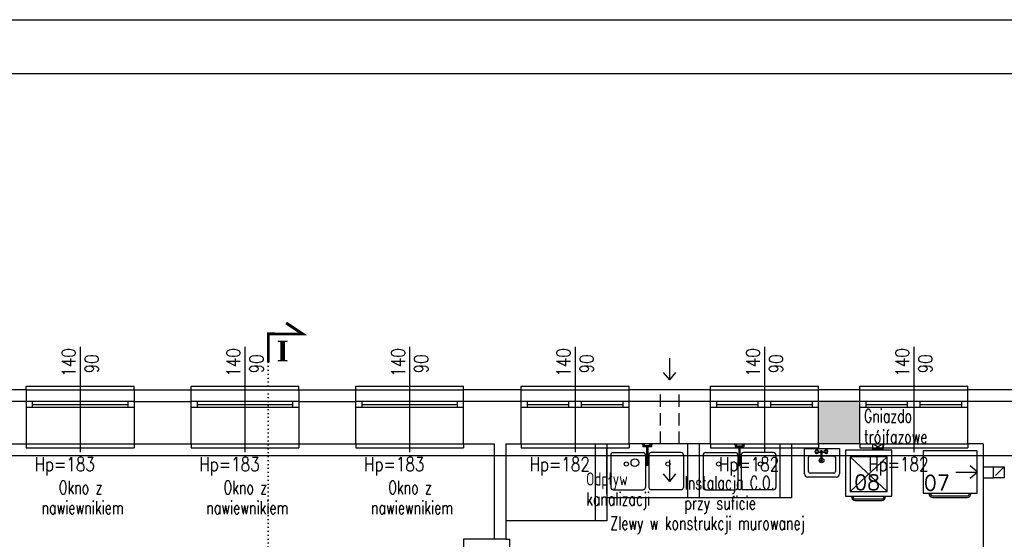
# Model space of a CAD drawing. Header units: millimetres. Extents: x 31969 to 285678, y -69766 to -1123.
# Tile 68 of 102: x 141825 to 143105, y -6386 to -5711. Entities that reach past the tile are written whole.
import ezdxf
from ezdxf.enums import TextEntityAlignment as Align
from ezdxf.lldxf.tags import DXFTag

# ---------------------------------------------------------------- set-up
doc = ezdxf.new("R2010")
doc.units = ezdxf.units.MM
doc.linetypes.add('DOT', pattern=[0.25, 0, -0.25])
doc.linetypes.add('KRE_16_8', pattern=[24, 16, -8])
for name, color, linetype in [('a-biblioteka', 251, 'Continuous'), ('a-izolacja 1', 3, 'Continuous'), ('a-opis 1', 3, 'Continuous'), ('a-opis 2', 1, 'Continuous'), ('a-opis stolarki 1', 3, 'Continuous'), ('a-opis technologii 1', 5, 'Continuous'), ('a-przekrój 1', 3, 'Continuous'), ('a-stolarka okienna', 3, 'Continuous'), ('a-szkło', 4, 'Continuous'), ('a-szraf', 252, 'Continuous'), ('a-wentylacja', 3, 'Continuous'), ('a-ściany istniejące murowane', 6, 'Continuous')]:
    doc.layers.add(name, color=color, linetype=linetype)
doc.styles.add('RS01507', font='romans.shx', dxfattribs={"width": 0.7, "height": 0.15})
doc.styles.add('STYLE2', font='timesbd.ttf')
doc.styles.add('WYMIAR', font='romans.shx', dxfattribs={"width": 0.8})
tags = doc.linetypes.add('DASHED', pattern=[0.75, 0.5, -0.25]).pattern_tags.tags
tags[6:7] = [DXFTag(74, 4), DXFTag(75, 0), DXFTag(340, '0'), DXFTag(46, 1.0), DXFTag(50, 0.0), DXFTag(44, 0.0), DXFTag(45, 0.0)]
tags[4:5] = [DXFTag(74, 4), DXFTag(75, 0), DXFTag(340, '0'), DXFTag(46, 1.0), DXFTag(50, 0.0), DXFTag(44, 0.0), DXFTag(45, 0.0)]

# ---------------------------------------------------------------- blocks, each defined once
blk = doc.blocks.new('A$C4F84698C')
at = {"layer": 'a-biblioteka'}
for p, q in [((1.4, 9.1), (1.7, 13)), ((3.4, 9.1), (3.1, 13)), ((1.7, 3.8), (1.4, 7.7)), ((2.4, 9.1), (13.8, 9.1)), ((2.4, 7.7), (13.8, 7.7)), ((3.1, 3.8), (3.4, 7.7)), ((13.8, 9.4), (14.5, 9.4)), ((13.8, 7.4), (14.5, 7.4))]:
    blk.add_line(p, q, dxfattribs=at)
for points in [[(13.1, 7.7, 0.009141), (13.1, 7.7, 0.100796), (13.4, 7.5, 0.104546), (13.8, 7.4, 0.104546), (14.1, 7.5, 0.100796), (14.4, 7.7, 0.095911), (14.6, 8, 0.09272), (14.7, 8.4, 0.09272), (14.6, 8.8, 0.095911), (14.4, 9.1, 0.100796), (14.1, 9.3, 0.104546), (13.8, 9.4, 0.104546), (13.4, 9.3, 0.100796), (13.1, 9.1, 0.009141), (13.1, 9.1, 0.09272)], [(13.8, 7.7, 0.104546), (14, 7.8, 0.100796), (14.2, 7.9, 0.095911), (14.3, 8.1, 0.09272), (14.4, 8.4, 0.09272), (14.3, 8.7, 0.095911), (14.2, 8.9, 0.100796), (14, 9, 0.104546), (13.8, 9.1, 0.104546)], [(14.5, 7.4, 0.104546), (14.8, 7.5, 0.100796), (15.1, 7.7, 0.095911), (15.3, 8, 0.09272), (15.4, 8.4, 0.09272), (15.3, 8.8, 0.095911), (15.1, 9.1, 0.100796), (14.8, 9.3, 0.104546), (14.5, 9.4, 0.104546)]]:
    blk.add_lwpolyline(points, format="xyb", dxfattribs=at)
for centre in [(2.4, 14.4), (2.4, 2.4)]:
    blk.add_circle(centre, 1.6, dxfattribs=at)
for centre, radius, start, end in [((2.4, 14.4), 2.4, 288.4795, 251.5205), ((2.4, 2.4), 2.4, 108.4795, 71.5205), ((2.4, 8.4), 1.2, 34.5181, 325.4819), ((2.4, 8.4), 0.68, 90, 270)]:
    blk.add_arc(centre, radius, start, end, dxfattribs=at)

msp = doc.modelspace()

# ---------------------------------------------------------------- hatches: boundary and pattern name
at = {"layer": 'a-szraf', "ltscale": 0.9}
h = msp.add_hatch(color=254, dxfattribs=at)
h.dxf.hatch_style = 1
h.paths.add_polyline_path([(142917.07, -6206.86), (142863.07, -6206.86), (142863.07, -6261.86), (142917.07, -6261.86)])

# ---------------------------------------------------------------- linework, layer by layer
at = {"layer": 'a-biblioteka', "ltscale": 100}
for p, q in [((142573.07, -6261.86), (142573.07, -6361.86)), ((142588.07, -6261.86), (142588.07, -6361.86)), ((142693.07, -6261.86), (142693.07, -6331.86)), ((142708.07, -6261.86), (142708.07, -6331.86)), ((142813.07, -6261.86), (142813.07, -6331.86)), ((142828.07, -6261.86), (142828.07, -6331.86)), ((142933.84, -6269.1), (142946.95, -6261.86)), ((142933.84, -6261.86), (142946.95, -6269.1)), ((142844.99, -6267.95), (142890.38, -6267.95)), ((142844.99, -6300.96), (142844.99, -6267.95)), ((142850.15, -6297.87), (142850.15, -6279.3)), ((142852.21, -6277.24), (142883.16, -6277.24)), ((142885.22, -6279.3), (142885.22, -6297.87)), ((142890.38, -6267.95), (142890.38, -6300.96)), ((142886.26, -6305.09), (142849.12, -6305.09)), ((142883.16, -6299.93), (142852.21, -6299.93)), ((142828.07, -6331.86), (142588.07, -6331.86)), ((142588.07, -6361.86), (142457.07, -6361.86))]:
    msp.add_line(p, q, dxfattribs=at)
at = {"layer": 'a-biblioteka'}
for p, q in [((142588.07, -6326.86), (142588.07, -6266.86)), ((142634.93, -6263.05), (142634.93, -6265.69)), ((142646.29, -6265.69), (142634.93, -6265.69)), ((142636.29, -6263.05), (142636.29, -6264.33)), ((142644.93, -6264.33), (142636.29, -6264.33)), ((142639.93, -6265.69), (142639.93, -6288.52)), ((142641.29, -6265.69), (142641.29, -6288.52)), ((142644.93, -6263.05), (142644.93, -6264.33)), ((142646.29, -6263.05), (142646.29, -6265.69)), ((142754.85, -6263.05), (142754.85, -6265.69)), ((142754.85, -6265.69), (142766.21, -6265.69)), ((142756.21, -6263.05), (142756.21, -6264.33)), ((142756.21, -6264.33), (142764.85, -6264.33)), ((142759.85, -6265.69), (142759.85, -6288.52)), ((142761.21, -6265.69), (142761.21, -6288.52)), ((142764.85, -6263.05), (142764.85, -6264.33)), ((142766.21, -6263.05), (142766.21, -6265.69)), ((142593.32, -6276.3), (142593.32, -6318.4)), ((142596.32, -6273.3), (142635.32, -6273.3)), ((142638.32, -6276.3), (142638.32, -6318.4)), ((142642.83, -6276.3), (142642.83, -6318.4)), ((142684.83, -6273.3), (142645.83, -6273.3)), ((142687.83, -6276.3), (142687.83, -6318.4)), ((142713.32, -6276.3), (142713.32, -6318.4)), ((142716.32, -6273.3), (142755.32, -6273.3)), ((142758.32, -6276.3), (142758.32, -6318.4)), ((142762.83, -6276.3), (142762.83, -6318.4)), ((142804.83, -6273.3), (142765.83, -6273.3)), ((142807.83, -6276.3), (142807.83, -6318.4)), ((142958.4, -6269.89), (142898.4, -6269.89)), ((142898.4, -6269.89), (142898.4, -6329.89)), ((142904.4, -6323.89), (142952.4, -6278.89)), ((142904.4, -6278.89), (142952.4, -6323.89)), ((142952.4, -6278.89), (142904.4, -6278.89)), ((142904.4, -6278.89), (142904.4, -6323.89)), ((142952.4, -6323.89), (142952.4, -6278.89)), ((142958.4, -6329.89), (142958.4, -6269.89)), ((143069.22, -6271.02), (142999.22, -6271.02)), ((142999.22, -6271.02), (142999.22, -6326.02)), ((143069.22, -6326.02), (143069.22, -6271.02)), ((142639.61, -6288.52), (142639.61, -6289.23)), ((142641.61, -6288.52), (142641.61, -6289.23)), ((142759.53, -6288.52), (142759.53, -6289.23)), ((142761.53, -6288.52), (142761.53, -6289.23)), ((142596.32, -6321.4), (142635.32, -6321.4)), ((142684.83, -6321.4), (142645.83, -6321.4)), ((142716.32, -6321.4), (142755.32, -6321.4)), ((142804.83, -6321.4), (142765.83, -6321.4)), ((142898.4, -6329.89), (142958.4, -6329.89)), ((142904.4, -6323.89), (142952.4, -6323.89)), ((142905.94, -6330.39), (142905.94, -6329.89)), ((142950.4, -6330.39), (142950.4, -6329.89)), ((142999.22, -6326.02), (143069.22, -6326.02)), ((143006.77, -6326.52), (143006.77, -6326.02)), ((143011.77, -6329.52), (143056.23, -6329.52)), ((143011.77, -6331.52), (143056.23, -6331.52)), ((143061.23, -6326.52), (143061.23, -6326.02)), ((142910.94, -6333.39), (142945.4, -6333.39)), ((142910.94, -6335.39), (142945.4, -6335.39))]:
    msp.add_line(p, q, dxfattribs=at)
at = {"layer": 'a-biblioteka', "ltscale": 100}
msp.add_lwpolyline([(142946.95, -6261.86), (142946.95, -6269.1), (142933.84, -6269.1), (142933.84, -6261.86)], close=True, dxfattribs=at)
at = {"layer": 'a-biblioteka'}
for points in [[(142641.29, -6287.84, -0.0091413), (142641.32, -6287.86, -0.1007965), (142641.54, -6288.17, -0.104546), (142641.61, -6288.52, -0.104546), (142641.54, -6288.88, -0.1007965), (142641.32, -6289.18, -0.0959107), (142641, -6289.39, -0.0927204), (142640.61, -6289.46, -0.0927204), (142640.23, -6289.39, -0.0959107), (142639.9, -6289.18, -0.1007965), (142639.69, -6288.88, -0.104546), (142639.61, -6288.52, -0.104546), (142639.69, -6288.17, -0.1007965), (142639.9, -6287.86, -0.0091413), (142639.93, -6287.84, -0.0927204)], [(142641.61, -6289.23, -0.104546), (142641.54, -6289.58, -0.1007965), (142641.32, -6289.89, -0.0959107), (142641, -6290.09, -0.0927204), (142640.61, -6290.16, -0.0927204), (142640.23, -6290.09, -0.0959107), (142639.9, -6289.89, -0.1007965), (142639.69, -6289.58, -0.104546), (142639.61, -6289.23, -0.104546)], [(142641.29, -6288.52, -0.104546), (142641.24, -6288.75, -0.1007965), (142641.1, -6288.95, -0.0959107), (142640.88, -6289.09, -0.0927204), (142640.61, -6289.14, -0.0927204), (142640.34, -6289.09, -0.0959107), (142640.12, -6288.95, -0.1007965), (142639.98, -6288.75, -0.104546), (142639.93, -6288.52, -0.104546)], [(142759.85, -6287.84, 0.0091413), (142759.83, -6287.86, 0.1007965), (142759.61, -6288.17, 0.104546), (142759.53, -6288.52, 0.104546), (142759.61, -6288.88, 0.1007965), (142759.83, -6289.18, 0.0959107), (142760.15, -6289.39, 0.0927204), (142760.53, -6289.46, 0.0927204), (142760.92, -6289.39, 0.0959107), (142761.24, -6289.18, 0.1007965), (142761.46, -6288.88, 0.104546), (142761.53, -6288.52, 0.104546), (142761.46, -6288.17, 0.1007965), (142761.24, -6287.86, 0.0091413), (142761.21, -6287.84, 0.0927204)], [(142759.53, -6289.23, 0.104546), (142759.61, -6289.58, 0.1007965), (142759.83, -6289.89, 0.0959107), (142760.15, -6290.09, 0.0927204), (142760.53, -6290.16, 0.0927204), (142760.92, -6290.09, 0.0959107), (142761.24, -6289.89, 0.1007965), (142761.46, -6289.58, 0.104546), (142761.53, -6289.23, 0.104546)], [(142759.85, -6288.52, 0.104546), (142759.9, -6288.75, 0.1007965), (142760.04, -6288.95, 0.0959107), (142760.26, -6289.09, 0.0927204), (142760.53, -6289.14, 0.0927204), (142760.8, -6289.09, 0.0959107), (142761.02, -6288.95, 0.1007965), (142761.16, -6288.75, 0.104546), (142761.21, -6288.52, 0.104546)]]:
    msp.add_lwpolyline(points, format="xyb", dxfattribs=at)
for centre in [(142613.46, -6288.06), (142667.68, -6288.06), (142733.46, -6288.06), (142787.68, -6288.06)]:
    msp.add_circle(centre, 2.7, dxfattribs=at)
at = {"layer": 'a-biblioteka', "ltscale": 100}
msp.add_circle((142867.16, -6283.49), 3, dxfattribs=at)
at = {"layer": 'a-biblioteka'}
for centre, radius, start, end in [((142635.61, -6260.64), 2.5, 218.2213, 321.7787), ((142645.61, -6260.64), 2.5, 218.2213, 321.7787), ((142755.53, -6260.64), 2.5, 218.2213, 321.7787), ((142765.53, -6260.64), 2.5, 218.2213, 321.7787), ((142596.32, -6276.3), 3, 90, 180), ((142635.32, -6276.3), 3, 0, 90), ((142645.83, -6276.3), 3, 90, 180), ((142684.83, -6276.3), 3, 0, 90), ((142716.32, -6276.3), 3, 90, 180), ((142755.32, -6276.3), 3, 0, 90), ((142765.83, -6276.3), 3, 90, 180), ((142804.83, -6276.3), 3, 0, 90), ((142596.32, -6318.4), 3, 180, 270), ((142635.32, -6318.4), 3, 270, 0), ((142645.83, -6318.4), 3, 180, 270), ((142684.83, -6318.4), 3, 270, 0), ((142716.32, -6318.4), 3, 180, 270), ((142755.32, -6318.4), 3, 270, 0), ((142765.83, -6318.4), 3, 180, 270), ((142804.83, -6318.4), 3, 270, 0), ((142910.94, -6330.39), 5, 180, 270), ((142910.94, -6330.39), 3, 170.40593, 270), ((142945.4, -6330.39), 3, 270, 9.59407), ((142945.4, -6330.39), 5, 270, 0), ((143011.77, -6326.52), 5, 180, 270), ((143011.77, -6326.52), 3, 170.40593, 270), ((143056.23, -6326.52), 3, 270, 9.59407), ((143056.23, -6326.52), 5, 270, 0)]:
    msp.add_arc(centre, radius, start, end, dxfattribs=at)
at = {"layer": 'a-biblioteka', "ltscale": 100}
for centre, radius, start, end in [((142852.21, -6279.3), 2.06, 90, 180), ((142883.16, -6279.3), 2.06, 0, 90), ((142849.12, -6300.96), 4.13, 180, 270), ((142852.21, -6297.87), 2.06, 180, 270), ((142883.16, -6297.87), 2.06, 270, 0), ((142886.26, -6300.96), 4.13, 270, 0)]:
    msp.add_arc(centre, radius, start, end, dxfattribs=at)
at = {"layer": 'a-izolacja 1'}
for p, q in [((141834.07, -6206.86), (141726.07, -6206.86)), ((141974.07, -6206.86), (142048.07, -6206.86)), ((142188.07, -6206.86), (142262.07, -6206.86)), ((142477.07, -6206.86), (142402.07, -6206.86)), ((142723.07, -6206.86), (142617.07, -6206.86)), ((142917.07, -6206.86), (142863.07, -6206.86)), ((143295.35, -6206.86), (143057.07, -6206.86))]:
    msp.add_line(p, q, dxfattribs=at)
at = {"layer": 'a-opis 1', "linetype": 'DOT', "ltscale": 20}
msp.add_line((142148.48, -6155.97), (142148.5, -7152.57), dxfattribs=at)
at = {"layer": 'a-opis 2', "ltscale": 2}
for points in [[(144793.33, -8680.89), (139893.33, -8680.89), (139893.33, -5710.89), (144793.33, -5710.89)], [(140143.33, -5780.89), (144723.33, -5780.89), (144723.33, -8610.89), (140143.33, -8610.89)]]:
    msp.add_lwpolyline(points, close=True, dxfattribs=at)
at = {"layer": 'a-opis 2', "const_width": 3.74}
msp.add_lwpolyline([(142148.48, -6155.97), (142148.5, -6119.09), (142193.01, -6119.12), (142171.65, -6104.88)], dxfattribs=at)
at = {"layer": 'a-opis stolarki 1'}
for p, q in [((141904.07, -6135.65), (141904.07, -6272.78)), ((142118.07, -6135.65), (142118.07, -6272.78)), ((142332.07, -6135.65), (142332.07, -6272.78)), ((142547.07, -6135.65), (142547.07, -6272.78)), ((142793.07, -6135.65), (142793.07, -6272.78)), ((142987.07, -6135.65), (142987.07, -6272.78))]:
    msp.add_line(p, q, dxfattribs=at)
at = {"layer": 'a-przekrój 1', "ltscale": 100}
msp.add_circle((142624.64, -6286.38), 5, dxfattribs=at)
at = {"layer": 'a-stolarka okienna', "ltscale": 40}
for p, q in [((141834.07, -6191.86), (141834.07, -6186.86)), ((141834.07, -6186.86), (141974.07, -6186.86)), ((141974.07, -6191.86), (141974.07, -6186.86)), ((142048.07, -6191.86), (142048.07, -6186.86)), ((142048.07, -6186.86), (142188.07, -6186.86)), ((142188.07, -6191.86), (142188.07, -6186.86)), ((142262.07, -6191.86), (142262.07, -6186.86)), ((142262.07, -6186.86), (142402.07, -6186.86)), ((142402.07, -6191.86), (142402.07, -6186.86)), ((142477.07, -6191.86), (142477.07, -6186.86)), ((142477.07, -6186.86), (142617.07, -6186.86)), ((142617.07, -6191.86), (142617.07, -6186.86)), ((142723.07, -6191.86), (142723.07, -6186.86)), ((142723.07, -6186.86), (142863.07, -6186.86)), ((142863.07, -6191.86), (142863.07, -6186.86)), ((142917.07, -6191.86), (142917.07, -6186.86)), ((142917.07, -6186.86), (143057.07, -6186.86)), ((143057.07, -6191.86), (143057.07, -6186.86)), ((141834.07, -6261.86), (141834.07, -6266.86)), ((141834.07, -6266.86), (141974.07, -6266.86)), ((141974.07, -6261.86), (141974.07, -6266.86)), ((142048.07, -6261.86), (142048.07, -6266.86)), ((142048.07, -6266.86), (142188.07, -6266.86)), ((142188.07, -6261.86), (142188.07, -6266.86)), ((142262.07, -6261.86), (142262.07, -6266.86)), ((142262.07, -6266.86), (142402.07, -6266.86)), ((142402.07, -6261.86), (142402.07, -6266.86)), ((142477.07, -6261.86), (142477.07, -6266.86)), ((142477.07, -6266.86), (142617.07, -6266.86)), ((142617.07, -6261.86), (142617.07, -6266.86)), ((142723.07, -6261.86), (142723.07, -6266.86)), ((142723.07, -6266.86), (142863.07, -6266.86)), ((142863.07, -6261.86), (142863.07, -6266.86)), ((142917.07, -6261.86), (142917.07, -6266.86)), ((142917.07, -6266.86), (143057.07, -6266.86)), ((143057.07, -6261.86), (143057.07, -6266.86)), ((142442.07, -6385.86), (142402.07, -6385.86)), ((142402.07, -6385.86), (142402.07, -6770.86)), ((142457.07, -6385.86), (142462.07, -6385.86)), ((142462.07, -6510.86), (142462.07, -6385.86))]:
    msp.add_line(p, q, dxfattribs=at)
at = {"layer": 'a-stolarka okienna', "linetype": 'DASHED', "lineweight": 25, "ltscale": 20}
for p, q in [((141834.07, -6191.86), (141974.07, -6191.86)), ((142048.07, -6191.86), (142188.07, -6191.86)), ((142262.07, -6191.86), (142402.07, -6191.86)), ((142477.07, -6191.86), (142617.07, -6191.86)), ((142723.07, -6191.86), (142863.07, -6191.86)), ((142917.07, -6191.86), (143057.07, -6191.86)), ((141834.07, -6261.86), (141974.07, -6261.86)), ((142048.07, -6261.86), (142188.07, -6261.86)), ((142262.07, -6261.86), (142402.07, -6261.86)), ((142477.07, -6261.86), (142617.07, -6261.86)), ((142723.07, -6261.86), (142863.07, -6261.86)), ((142917.07, -6261.86), (143057.07, -6261.86))]:
    msp.add_line(p, q, dxfattribs=at)
at = {"layer": 'a-stolarka okienna'}
for p, q in [((141974.07, -6206.86), (141834.07, -6206.86)), ((141974.07, -6214.86), (141834.3, -6214.86)), ((141842.3, -6214.86), (141842.3, -6206.86)), ((141966.3, -6214.86), (141966.3, -6206.86)), ((142188.07, -6206.86), (142048.07, -6206.86)), ((142188.07, -6214.86), (142048.3, -6214.86)), ((142056.3, -6214.86), (142056.3, -6206.86)), ((142180.3, -6214.86), (142180.3, -6206.86)), ((142402.07, -6206.86), (142262.07, -6206.86)), ((142402.07, -6214.86), (142262.3, -6214.86)), ((142270.3, -6214.86), (142270.3, -6206.86)), ((142394.3, -6214.86), (142394.3, -6206.86)), ((142617.07, -6206.86), (142477.07, -6206.86)), ((142617.07, -6214.86), (142477.3, -6214.86)), ((142485.3, -6214.86), (142485.3, -6206.86)), ((142538.85, -6214.86), (142538.85, -6206.86)), ((142555.3, -6214.86), (142555.3, -6206.86)), ((142609.3, -6214.86), (142609.3, -6206.86)), ((142863.07, -6206.86), (142723.07, -6206.86)), ((142863.07, -6214.86), (142723.3, -6214.86)), ((142731.3, -6214.86), (142731.3, -6206.86)), ((142784.85, -6214.86), (142784.85, -6206.86)), ((142801.3, -6214.86), (142801.3, -6206.86)), ((142855.3, -6214.86), (142855.3, -6206.86)), ((143057.07, -6206.86), (142917.07, -6206.86)), ((143057.07, -6214.86), (142917.3, -6214.86)), ((142925.3, -6214.86), (142925.3, -6206.86)), ((142978.85, -6214.86), (142978.85, -6206.86)), ((142995.3, -6214.86), (142995.3, -6206.86)), ((143049.3, -6214.86), (143049.3, -6206.86))]:
    msp.add_line(p, q, dxfattribs=at)
at = {"layer": 'a-stolarka okienna', "linetype": 'DASHED', "lineweight": 25, "ltscale": 40}
msp.add_line((140928.07, -6276.86), (143121.07, -6276.86), dxfattribs=at)
at = {"layer": 'a-szkło', "ltscale": 2}
for p, q in [((141842.3, -6210.86), (141966.3, -6210.86)), ((142056.3, -6210.86), (142180.3, -6210.86)), ((142270.3, -6210.86), (142394.3, -6210.86)), ((142485.3, -6210.86), (142538.85, -6210.86)), ((142555.3, -6210.86), (142609.3, -6210.86)), ((142731.3, -6210.86), (142784.85, -6210.86)), ((142801.3, -6210.86), (142855.3, -6210.86)), ((142925.3, -6210.86), (142978.85, -6210.86)), ((142995.3, -6210.86), (143049.3, -6210.86))]:
    msp.add_line(p, q, dxfattribs=at)
at = {"layer": 'a-wentylacja', "linetype": 'DASHED', "ltscale": 0.009}
for p, q in [((142669.9, -6178.74), (142669.9, -6150.62)), ((142669.9, -6178.74), (142661.75, -6168.99)), ((142669.9, -6178.74), (142678.04, -6168.99)), ((142669.9, -6310.57), (142669.9, -6282.45)), ((143069.83, -6298.64), (143060.08, -6290.49)), ((142669.9, -6310.57), (142661.75, -6300.82)), ((142669.9, -6310.57), (142678.04, -6300.82)), ((143041.71, -6298.64), (143069.83, -6298.64)), ((143069.83, -6298.64), (143060.08, -6306.79))]:
    msp.add_line(p, q, dxfattribs=at)
at = {"layer": 'a-wentylacja', "linetype": 'KRE_16_8'}
for p, q in [((142658.07, -6261.86), (142658.07, -6191.86)), ((142682.07, -6261.86), (142682.07, -6191.86)), ((143077.07, -6291.86), (143090.58, -6291.86)), ((143104.58, -6291.86), (143090.58, -6305.86)), ((143077.07, -6305.86), (143090.58, -6305.86))]:
    msp.add_line(p, q, dxfattribs=at)
msp.add_lwpolyline([(143104.58, -6305.86), (143090.58, -6305.86), (143090.58, -6291.86), (143104.58, -6291.86)], close=True, dxfattribs=at)
at = {"layer": 'a-ściany istniejące murowane'}
for p, q in [((141834.07, -6191.86), (141726.07, -6191.86)), ((141834.07, -6191.86), (141834.07, -6261.86)), ((141974.07, -6191.86), (141974.07, -6261.86)), ((141974.07, -6191.86), (142048.07, -6191.86)), ((142048.07, -6261.86), (142048.07, -6191.86)), ((142188.07, -6191.86), (142188.07, -6261.86)), ((142188.07, -6191.86), (142262.07, -6191.86)), ((142262.07, -6261.86), (142262.07, -6191.86)), ((142402.07, -6261.86), (142402.07, -6191.86)), ((142477.07, -6191.86), (142402.07, -6191.86)), ((142477.07, -6261.86), (142477.07, -6191.86)), ((142617.07, -6261.86), (142617.07, -6191.86)), ((142723.07, -6191.86), (142617.07, -6191.86)), ((142723.07, -6261.86), (142723.07, -6191.86)), ((142863.07, -6261.86), (142863.07, -6191.86)), ((142917.07, -6191.86), (142863.07, -6191.86)), ((142917.07, -6261.86), (142917.07, -6191.86)), ((143057.07, -6261.86), (143057.07, -6191.86)), ((143295.35, -6191.86), (143057.07, -6191.86)), ((141726.07, -6261.86), (141834.07, -6261.86)), ((141974.07, -6261.86), (142048.07, -6261.86)), ((142188.07, -6261.86), (142262.07, -6261.86)), ((142402.07, -6261.86), (142442.07, -6261.86)), ((142442.07, -6261.86), (142442.07, -6385.86)), ((142457.07, -6261.86), (142457.07, -6385.86)), ((142457.07, -6261.86), (142477.07, -6261.86)), ((142723.07, -6261.86), (142617.07, -6261.86)), ((142917.07, -6261.86), (142863.07, -6261.86)), ((143077.07, -6261.86), (143057.07, -6261.86)), ((143077.07, -6261.86), (143077.07, -6814.86)), ((142457.07, -6385.86), (142442.07, -6385.86))]:
    msp.add_line(p, q, dxfattribs=at)

# ---------------------------------------------------------------- block references
at = {"layer": 'a-biblioteka', "ltscale": 100, "rotation": 270}
msp.add_blockref('A$C4F84698C', (142858.61, -6269.56), dxfattribs=at)

# ---------------------------------------------------------------- texts
at = {"layer": 'a-opis 1', "ltscale": 40, "style": 'RS01507', "width": 0.7}
for s, height, p in [('Gniazdo', 17.103, (142922.19, -6225.57)), ('trójfazowe', 17.103, (142922.19, -6252.53)), ('Odpływ ', 17.103, (142561.3, -6307.47)), ('Instalacja C.O.', 17.1027, (142689.26, -6312.5)), ('Okno z ', 17.103, (141876.27, -6318.49)), ('Okno z ', 17.103, (142090.27, -6318.49)), ('Okno z ', 17.103, (142304.27, -6318.49)), ('kanalizacji', 17.1027, (142561.3, -6333.42)), ('przy suficie', 17.1027, (142688.99, -6338.71)), ('nawiewnikiem', 17.1027, (141853.86, -6344.69)), ('nawiewnikiem', 17.1027, (142067.86, -6344.69)), ('nawiewnikiem', 17.1027, (142281.86, -6344.69)), ('Zlewy w konstrukcji murowanej', 17.1027, (142592.69, -6364.9))]:
    msp.add_text(s, height=height, dxfattribs=at).set_placement(p, align=Align.MIDDLE_LEFT)
at = {"layer": 'a-opis 2', "style": 'STYLE2', "text_generation_flag": 6}
msp.add_text('I', height=26.96, rotation=179.93136, dxfattribs=at).set_placement((142159.09, -6154.75))
at = {"layer": 'a-opis stolarki 1', "char_height": 18, "width": 35.8438, "attachment_point": 7, "rotation": 90, "style": 'WYMIAR'}
for insert in [(141928.05, -6174.64), (142142.05, -6174.64), (142356.05, -6174.64), (142571.05, -6174.64), (142817.05, -6174.64), (143011.05, -6174.64)]:
    msp.add_mtext('{\\W0.995659; }\\P 140\\P{\\W0.34804; }90', dxfattribs=dict(at, insert=insert))
at = {"layer": 'a-opis stolarki 1', "char_height": 18, "width": 35.8438, "attachment_point": 9, "style": 'WYMIAR'}
for s, insert in [('Hp=183', (141923.18, -6303.18)), ('Hp=183', (142137.18, -6303.18)), ('Hp=183', (142351.18, -6303.18)), ('Hp=182', (142566.18, -6303.18)), ('Hp=182', (142812.18, -6303.18)), ('Hp=182', (143006.18, -6303.18))]:
    msp.add_mtext(s, dxfattribs=dict(at, insert=insert))
at = {"layer": 'a-opis technologii 1', "style": 'WYMIAR'}
for s, p in [('08', (142909.61, -6321.5)), ('07', (143000.21, -6322.25))]:
    msp.add_text(s, height=19.5, dxfattribs=at).set_placement(p)

doc.saveas('drawing.dxf')
